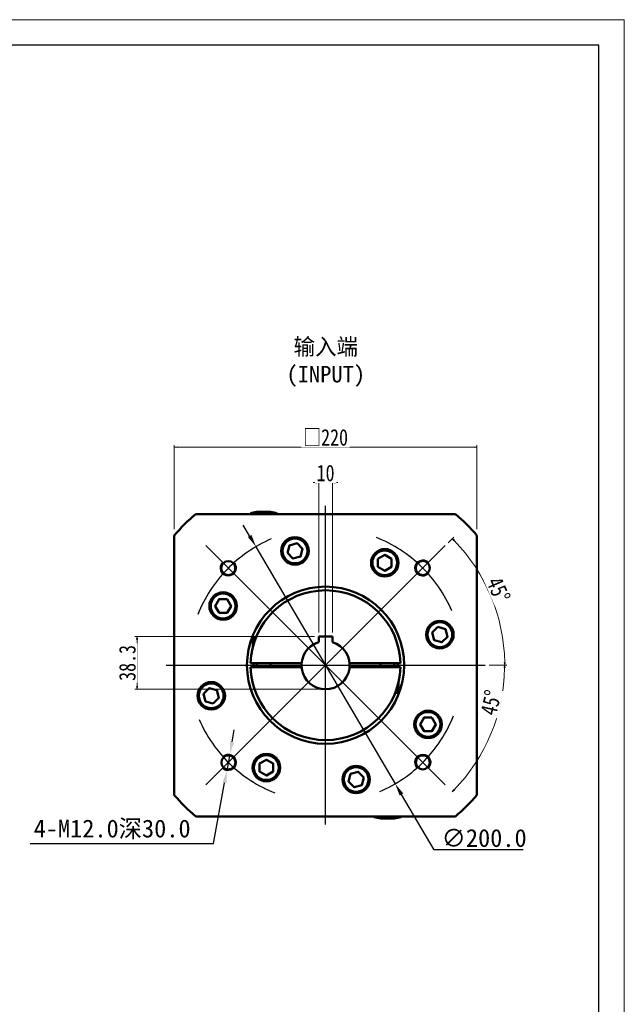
# Model space of a CAD drawing. Header units: millimetres. Extents: x 0 to 1558, y 0 to 1101.
# Tile 5 of 5: x 1118 to 1558, y 385 to 1101. Entities that reach past the tile are written whole.
import ezdxf

# ---------------------------------------------------------------- set-up
doc = ezdxf.new("R2010")
doc.units = ezdxf.units.MM
doc.linetypes.add('CENTER', pattern=[50.8, 31.75, -6.35, 6.35, -6.35])
for name, color, linetype, lineweight in [('1-轮廓线', 7, 'Continuous', 50), ('图框_外框线', 7, 'Continuous', 18), ('粗线', 7, 'Continuous', 30)]:
    doc.layers.add(name, color=color, linetype=linetype, lineweight=lineweight)
for name, color, linetype in [('2-细实线', 4, 'Continuous'), ('3-中心线', 1, 'CENTER'), ('7-标注线', 3, 'Continuous')]:
    doc.layers.add(name, color=color, linetype=linetype)
doc.styles.add('宋体', font='txt', dxfattribs={"width": 0.8})
doc.styles.add('样式 1', font='txt')
doc.dimstyles.new('A3$3', dxfattribs={"dimscale": 1.3, "dimtxt": 6.5, "dimasz": 7, "dimexe": 0.25, "dimexo": 0, "dimgap": 1.75, "dimtad": 1, "dimtoh": 1, "dimdec": 1, "dimzin": 1, "dimdsep": 46, "dimtxsty": '样式 1', "dimcen": 0.5, "dimadec": 0, "dimazin": 0, "dimtfac": 1, "dimtdec": 1, "dimtmove": 0, "dimatfit": 0, "dimfxl": 1, "dimlwd": -1, "dimlwe": -1, "dimarcsym": 0})
doc.dimstyles.new('A水平标注$0', dxfattribs={"dimtxt": 3.5, "dimasz": 2, "dimexe": 1.5, "dimexo": 3, "dimgap": 1.1, "dimtad": 1, "dimtoh": 1, "dimdec": 4, "dimdsep": 46, "dimtxsty": '宋体', "dimblk": 'OPEN', "dimcen": 3, "dimclrd": 3, "dimclre": 3, "dimclrt": 6, "dimadec": 0, "dimazin": 0, "dimtm": 1e-09, "dimtfac": 1, "dimtdec": 4, "dimtix": 1, "dimtmove": 0, "dimatfit": 3, "dimldrblk": 'OPEN', "dimfxl": 1, "dimtfill": 1, "dimtfillclr": 256, "dimlwd": 13, "dimlwe": 13, "dimarcsym": 0})

# ---------------------------------------------------------------- blocks, each defined once
blk = doc.blocks.new('*D10')
at = {"layer": '7-标注线', "color": 0}
for p, q in [((1272.26, 575.88), (1273.88, 584.83)), ((1270.64, 566.92), (1268.5, 555.12)), ((1258.87, 501.97), (1266.88, 546.16)), ((1125.42, 501.97), (1258.87, 501.97))]:
    blk.add_line(p, q, dxfattribs=at)
blk.add_arc((1269.57, 561.02), 6, 225, 262.83738, dxfattribs=at)
for points in [[(1270.77, 576.15), (1273.75, 575.61), (1270.64, 566.92)], [(1268.37, 545.89), (1265.39, 546.43), (1268.5, 555.12)]]:
    blk.add_solid(points, dxfattribs=at)
at = {"layer": 'Defpoints', "color": 0}
for p in [(1270.64, 566.92), (1268.5, 555.12)]:
    blk.add_point(p, dxfattribs=at)
at = {"layer": '7-标注线', "color": 0, "insert": (1185.05, 512.27), "char_height": 13, "attachment_point": 5, "style": '样式 1'}
blk.add_mtext('4-M12.0深30.0', dxfattribs=at)
blk = doc.blocks.new('_Open')
at = {"color": 0, "linetype": 'ByBlock', "lineweight": -2}
for p, q in [((-1, 0.17), (0, 0)), ((-1, -0.17), (0, 0)), ((0, 0), (-1, 0))]:
    blk.add_line(p, q, dxfattribs=at)
blk = doc.blocks.new('*D11')
at = {"layer": '7-标注线', "color": 3, "lineweight": 13}
for p, q in [((1230.28, 730.73), (1230.28, 791.88)), ((1232.28, 790.38), (1448.28, 790.38)), ((1450.28, 730.73), (1450.28, 791.88))]:
    blk.add_line(p, q, dxfattribs=at)
at = {"layer": 'Defpoints', "color": 0}
for p in [(1450.28, 790.38), (1230.28, 727.73), (1450.28, 727.73)]:
    blk.add_point(p, dxfattribs=at)
at = {"layer": '7-标注线', "color": 3, "lineweight": 13, "xscale": 2, "yscale": 2, "zscale": 2, "rotation": 180}
blk.add_blockref('_Open', (1230.28, 790.38), dxfattribs=at)
at = {"layer": '7-标注线', "color": 3, "lineweight": 13, "xscale": 2, "yscale": 2, "zscale": 2}
blk.add_blockref('_Open', (1450.28, 790.38), dxfattribs=at)
at = {"layer": '7-标注线', "color": 6, "insert": (1340.28, 797.35), "char_height": 12, "attachment_point": 5, "style": '宋体', "bg_fill": 3, "box_fill_scale": 1.1, "bg_fill_color": 257, "bg_fill_transparency": 0}
blk.add_mtext('□220', dxfattribs=at)
blk = doc.blocks.new('*D12')
at = {"layer": '7-标注线', "color": 3, "lineweight": 13}
for p, q in [((1429.37, 720.84), (1433.45, 724.92)), ((1459.28, 631.73), (1472.05, 631.73))]:
    blk.add_line(p, q, dxfattribs=at)
blk.add_arc((1340.28, 631.73), 130.27, 0.87963, 44.12569, dxfattribs=at)
at = {"layer": 'Defpoints', "color": 0}
for p in [(1427.25, 718.71), (1466.11, 665.45), (1224.28, 631.73), (1456.28, 631.73), (1253.31, 544.75)]:
    blk.add_point(p, dxfattribs=at)
at = {"layer": '7-标注线', "color": 3, "lineweight": 13, "xscale": 2, "yscale": 2, "zscale": 2}
for p, rotation in [((1432.39, 723.86), 134.5655076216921), ((1470.55, 631.73), 270.4398134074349)]:
    blk.add_blockref('_Open', p, dxfattribs=dict(at, rotation=rotation))
at = {"layer": '7-标注线', "color": 6, "insert": (1465.99, 686.62), "char_height": 12, "attachment_point": 5, "rotation": 293.58925, "style": '宋体', "bg_fill": 3, "box_fill_scale": 1.1, "bg_fill_color": 257, "bg_fill_transparency": 0}
blk.add_mtext('45%%d', dxfattribs=at)
blk = doc.blocks.new('*D13')
at = {"layer": '7-标注线', "color": 3, "lineweight": 13}
blk.add_line((1459.28, 631.73), (1471.99, 631.73), dxfattribs=at)
blk.add_arc((1340.28, 631.73), 130.21, 315.88003, 359.11997, dxfattribs=at)
at = {"layer": 'Defpoints', "color": 0}
for p in [(1237.04, 734.97), (1224.28, 631.73), (1456.28, 631.73), (1453.05, 566.62), (1443.52, 528.49)]:
    blk.add_point(p, dxfattribs=at)
at = {"layer": '7-标注线', "color": 3, "lineweight": 13, "xscale": 2, "yscale": 2, "zscale": 2}
for p, rotation in [((1470.49, 631.73), 89.55998374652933), ((1432.35, 539.66), 225.4400162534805)]:
    blk.add_blockref('_Open', p, dxfattribs=dict(at, rotation=rotation))
at = {"layer": '7-标注线', "color": 6, "insert": (1460.55, 604.52), "char_height": 12, "attachment_point": 5, "rotation": 77.25216, "style": '宋体', "bg_fill": 3, "box_fill_scale": 1.1, "bg_fill_color": 257, "bg_fill_transparency": 0}
blk.add_mtext('45%%d', dxfattribs=at)
blk = doc.blocks.new('*D18')
at = {"layer": '7-标注线', "color": 3, "lineweight": 13}
for p, q in [((1333.28, 764.55), (1331.28, 764.55)), ((1335.28, 655.53), (1335.28, 766.05)), ((1335.28, 764.55), (1345.28, 764.55)), ((1345.28, 655.53), (1345.28, 766.05)), ((1347.28, 764.55), (1349.28, 764.55))]:
    blk.add_line(p, q, dxfattribs=at)
at = {"layer": 'Defpoints', "color": 0}
for p in [(1335.28, 652.53), (1345.28, 652.53)]:
    blk.add_point(p, dxfattribs=at)
at = {"layer": '7-标注线', "color": 3, "lineweight": 13, "xscale": 2, "yscale": 2, "zscale": 2}
blk.add_blockref('_Open', (1335.28, 764.55), dxfattribs=at)
at = {"layer": '7-标注线', "color": 3, "lineweight": 13, "xscale": 2, "yscale": 2, "zscale": 2, "rotation": 180}
blk.add_blockref('_Open', (1345.28, 764.55), dxfattribs=at)
at = {"layer": '7-标注线', "color": 6, "insert": (1340.28, 771.52), "char_height": 12, "attachment_point": 5, "style": '宋体', "bg_fill": 3, "box_fill_scale": 1.1, "bg_fill_color": 257, "bg_fill_transparency": 0}
blk.add_mtext('10', dxfattribs=at)
at = {"layer": 'Defpoints', "color": 0}
blk.add_point((1345.28, 764.55), dxfattribs=at)
blk = doc.blocks.new('*D19')
at = {"layer": '7-标注线', "color": 3, "lineweight": 13}
for p, q in [((1332.28, 652.53), (1201.66, 652.53)), ((1203.16, 650.53), (1203.16, 616.23)), ((1337.28, 614.23), (1201.66, 614.23))]:
    blk.add_line(p, q, dxfattribs=at)
at = {"layer": 'Defpoints', "color": 0}
for p in [(1335.28, 652.53), (1203.16, 614.23), (1340.28, 614.23)]:
    blk.add_point(p, dxfattribs=at)
at = {"layer": '7-标注线', "color": 3, "lineweight": 13, "xscale": 2, "yscale": 2, "zscale": 2}
for p, rotation in [((1203.16, 652.53), 90), ((1203.16, 614.23), 270)]:
    blk.add_blockref('_Open', p, dxfattribs=dict(at, rotation=rotation))
at = {"layer": '7-标注线', "color": 6, "insert": (1196.19, 633.38), "char_height": 12, "attachment_point": 5, "rotation": 90, "style": '宋体', "bg_fill": 3, "box_fill_scale": 1.1, "bg_fill_color": 257, "bg_fill_transparency": 0}
blk.add_mtext('38.3', dxfattribs=at)
blk = doc.blocks.new('*D20')
at = {"layer": '7-标注线', "color": 0}
for p, q in [((1285.05, 725.82), (1280.45, 733.67)), ((1289.66, 717.97), (1390.9, 545.49)), ((1419.19, 497.29), (1395.51, 537.64)), ((1484.02, 497.29), (1419.19, 497.29))]:
    blk.add_line(p, q, dxfattribs=at)
for points in [[(1283.74, 725.05), (1286.36, 726.59), (1289.66, 717.97)], [(1396.81, 538.41), (1394.2, 536.87), (1390.9, 545.49)]]:
    blk.add_solid(points, dxfattribs=at)
at = {"layer": 'Defpoints', "color": 0}
for p in [(1289.66, 717.97), (1390.9, 545.49)]:
    blk.add_point(p, dxfattribs=at)
at = {"layer": '7-标注线', "color": 0, "insert": (1455.59, 505.92), "char_height": 13, "attachment_point": 5, "style": '样式 1'}
blk.add_mtext('∅200.0', dxfattribs=at)

msp = doc.modelspace()

# ---------------------------------------------------------------- linework, layer by layer
at = {"layer": '1-轮廓线'}
for p, q in [((1335.27937, 652.53128), (1335.27937, 648.50179)), ((1335.27937, 652.53128), (1345.27937, 652.53128)), ((1345.27937, 652.53128), (1345.27937, 648.50179)), ((1285.80001, 633.23128), (1322.84377, 633.23128)), ((1357.71496, 633.23128), (1394.75872, 633.23128)), ((1285.80001, 630.23128), (1322.84377, 630.23128)), ((1357.71496, 630.23128), (1394.75872, 630.23128)), ((1434.75159, 521.73128), (1245.80715, 521.73128)), ((1375.57937, 521.73128), (1375.57937, 521.23128)), ((1385.27937, 521.23128), (1375.57937, 521.23128)), ((1385.27937, 520.23127), (1380.37937, 520.23127)), ((1394.97937, 521.23128), (1385.27937, 521.23128)), ((1390.17937, 520.23127), (1385.27937, 520.23127)), ((1394.97937, 521.23128), (1394.97937, 521.73128))]:
    msp.add_line(p, q, dxfattribs=at)
for points in [[(1312.4725, 713.3794), (1316.54877, 709.30314), (1322.11705, 710.79516), (1323.60906, 716.36344), (1319.5328, 720.4397), (1313.96452, 718.94768)], [(1378.35089, 709.12764), (1378.35089, 703.36294), (1383.34327, 700.48058), (1388.33566, 703.36294), (1388.33566, 709.12764), (1383.34327, 712.01)], [(1262.883, 669.8028), (1268.64771, 669.8028), (1271.53006, 674.79518), (1268.64771, 679.78757), (1262.883, 679.78757), (1260.00065, 674.79518)], [(1421.92749, 659.53814), (1417.85123, 655.46188), (1419.34325, 649.8936), (1424.91153, 648.40158), (1428.98779, 652.47785), (1427.49578, 658.04613)], [(1258.63124, 603.92441), (1262.70751, 608.00068), (1261.21549, 613.56896), (1255.64721, 615.06097), (1251.57094, 610.98471), (1253.06296, 605.41643)], [(1417.67573, 593.65976), (1411.91103, 593.65976), (1409.02867, 588.66737), (1411.91103, 583.67499), (1417.67573, 583.67499), (1420.55809, 588.66737)], [(1302.20785, 554.33491), (1302.20785, 560.09962), (1297.21546, 562.98197), (1292.22308, 560.09962), (1292.22308, 554.33491), (1297.21546, 551.45256)], [(1368.08623, 550.08315), (1364.00997, 554.15942), (1358.44169, 552.6674), (1356.94967, 547.09912), (1361.02594, 543.02285), (1366.59422, 544.51487)]]:
    msp.add_lwpolyline(points, close=True, dxfattribs=at)
for centre, radius in [((1318.04078, 714.87142), 10), ((1318.04078, 714.87142), 9), ((1383.34327, 706.24529), 10), ((1383.34327, 706.24529), 9), ((1340.27937, 631.73128), 57.15), ((1265.76536, 674.79518), 10), ((1265.76536, 674.79518), 9), ((1423.41951, 653.96986), 10), ((1423.41951, 653.96986), 9), ((1257.13923, 609.49269), 10), ((1257.13923, 609.49269), 9), ((1414.79338, 588.66737), 10), ((1414.79338, 588.66737), 9), ((1297.21546, 557.21727), 10), ((1297.21546, 557.21727), 9), ((1362.51795, 548.59113), 10), ((1362.51795, 548.59113), 9)]:
    msp.add_circle(centre, radius, dxfattribs=at)
for centre, radius, start, end in [((1340.27937, 631.73128), 54.5, 1.57714722, 178.42285278), ((1340.27937, 631.73128), 54.5, 181.57714722, 358.42285278), ((1386.2448, 560.40536), 40.6, 254.76994196, 261.69348018), ((1384.31393, 560.40536), 40.6, 278.30651982, 285.23005804)]:
    msp.add_arc(centre, radius, start, end, dxfattribs=at)
at = {"layer": '3-中心线', "ltscale": 15}
for p, q in [((1340.27937, 515.73128), (1340.27937, 747.73128)), ((1253.31331, 544.74907), (1427.24542, 718.71349)), ((1224.27937, 631.73128), (1456.27937, 631.73128))]:
    msp.add_line(p, q, dxfattribs=at)
at = {"layer": '图框_外框线', "color": 3}
msp.add_lwpolyline([(0, 0), (1557.52729, 0), (1557.52729, 1101.3943), (0, 1101.3943)], close=True, dxfattribs=at)
at = {"layer": '图框_外框线', "color": 3, "lineweight": 25}
msp.add_lwpolyline([(92.70996, 18.54199), (1538.9853, 18.54199), (1538.9853, 1082.8523), (92.70996, 1082.8523)], close=True, dxfattribs=at)

# ---------------------------------------------------------------- texts
at = {"layer": '7-标注线', "color": 0, "insert": (1340.42102, 851.89895), "char_height": 12, "width": 85.8729979, "attachment_point": 5}
msp.add_mtext('输入端\\P(INPUT)', dxfattribs=at)

# ---------------------------------------------------------------- dimensions: what is measured, and where the dimension line sits
at = {"layer": '7-标注线'}
dim = msp.add_diameter_dim_2p(p1=(1270.63805, 566.92454), p2=(1268.49933, 555.11666), text='4-M12.0深30.0', dimstyle='A3$3', override={"dimtxt": 10}, dxfattribs=at)
dim.commit()
dim.dimension.update_dxf_attribs({"geometry": '*D10', "text_midpoint": (1185.0476, 501.97234), "dimtype": 163})

# ---------------------------------------------------------------- next in the draw order: dimensions: what is measured, and where the dimension line sits
dim = msp.add_linear_dim(base=(1450.27937, 790.38054), p1=(1230.27937, 727.73128), p2=(1450.27937, 727.73128), text='□<>', dimstyle='A水平标注$0', override={"dimtxt": 12, "dimblk": 'Open', "dimtfill": 1, "dimtfillclr": 256}, dxfattribs=at)
dim.commit()
dim.dimension.update_dxf_attribs({"geometry": '*D11', "text_midpoint": (1340.27937, 797.34646)})

# ---------------------------------------------------------------- next in the draw order: linework, layer by layer
at = {"layer": '1-轮廓线'}
for p, q in [((1245.80715, 741.73128), (1434.75159, 741.73128)), ((1285.57936, 742.23128), (1285.57936, 741.73128)), ((1285.57936, 742.23128), (1295.27936, 742.23128)), ((1290.37937, 743.23128), (1295.27936, 743.23128)), ((1295.27936, 743.23128), (1300.17937, 743.23128)), ((1295.27936, 742.23128), (1304.97936, 742.23128)), ((1304.97936, 741.73128), (1304.97936, 742.23128))]:
    msp.add_line(p, q, dxfattribs=at)
for centre, start, end in [((1296.2448, 703.0572), 98.30651982, 105.23005804), ((1294.31393, 703.0572), 74.76994196, 81.69348018)]:
    msp.add_arc(centre, 40.6, start, end, dxfattribs=at)

# ---------------------------------------------------------------- next in the draw order: dimensions: what is measured, and where the dimension line sits
at = {"layer": '7-标注线'}
dim = msp.add_angular_dim_2l(base=(1466.11354, 665.45262), line1=((1224.27937, 631.73128), (1456.27937, 631.73128)), line2=((1253.31331, 544.74907), (1427.24542, 718.71349)), dimstyle='A水平标注$0', override={"dimtxt": 12, "dimblk": 'Open', "dimtfill": 1, "dimtfillclr": 256}, dxfattribs=at)
dim.commit()
dim.dimension.update_dxf_attribs({"geometry": '*D12', "text_midpoint": (1459.66758, 683.86403), "dimtype": 162})

# ---------------------------------------------------------------- next in the draw order: dimensions: what is measured, and where the dimension line sits
dim = msp.add_angular_dim_2l(base=(1453.04813, 566.6242), line1=((1237.04178, 734.96887), (1443.51696, 528.49369)), line2=((1224.27937, 631.73128), (1456.27937, 631.73128)), dimstyle='A水平标注$0', override={"dimtxt": 12, "dimblk": 'Open', "dimtfill": 1, "dimtfillclr": 256}, dxfattribs=at)
dim.commit()
dim.dimension.update_dxf_attribs({"geometry": '*D13', "text_midpoint": (1467.28382, 602.99813), "dimtype": 162})

# ---------------------------------------------------------------- next in the draw order: linework, layer by layer
at = {"layer": '1-轮廓线'}
for p, q in [((1230.27937, 537.25906), (1230.27937, 726.2035)), ((1450.27937, 726.2035), (1450.27937, 537.25906)), ((1380.27937, 633.23128), (1380.27937, 630.23128)), ((1390.27937, 630.23128), (1390.27937, 633.23128)), ((1392.75794, 633.23128), (1392.77937, 631.73128)), ((1392.77937, 631.73128), (1392.75794, 630.23128)), ((1393.27937, 611.83128), (1393.27937, 619.03285)), ((1393.17937, 611.73128), (1390.977, 611.73128)), ((1391.01634, 611.83128), (1393.27937, 611.83128))]:
    msp.add_line(p, q, dxfattribs=at)
at = {"layer": '1-轮廓线', "flags": 128}
msp.add_lwpolyline([(1380.25123, 633.23128), (1380.27937, 631.73128), (1380.25123, 630.23128)], dxfattribs=at)
at = {"layer": '1-轮廓线'}
for centre in [(1269.55254, 702.4258), (1410.97389, 702.45811), (1269.58485, 561.00445), (1411.0062, 561.03676)]:
    msp.add_circle(centre, 5.1, dxfattribs=at)
for centre, radius, start, end in [((1340.27937, 631.73128), 145, 130.65724864, 139.34275136), ((1340.27937, 631.73128), 145, 40.65724864, 49.34275136), ((1340.27937, 631.73128), 17.5, 106.6015496, 73.3984504), ((1393.17937, 611.83128), 0.1, 270, 0), ((1340.27937, 631.73128), 145, 220.65724864, 229.34275136), ((1340.27937, 631.73128), 145, 310.65724864, 319.34275136)]:
    msp.add_arc(centre, radius, start, end, dxfattribs=at)
at = {"layer": '2-细实线', "lineweight": 15}
for centre, start, end in [((1269.56869, 702.44196), 133.28086868, 45), ((1410.99005, 702.44196), 43.28086868, 315), ((1269.56869, 561.0206), 223.28086868, 135), ((1410.99005, 561.0206), 313.28086868, 225)]:
    msp.add_arc(centre, 6, start, end, dxfattribs=at)
at = {"layer": '3-中心线', "ltscale": 15}
for start, end in [(113.25764579, 158.32563794), (23.25764579, 68.32563794), (293.25764579, 338.32563794), (203.25764579, 248.32563794)]:
    msp.add_arc((1340.27937, 631.73128), 100, start, end, dxfattribs=at)
at = {"layer": '粗线'}
for centre in [(1269.55254, 702.4258), (1410.97389, 702.45811), (1269.58485, 561.00445), (1411.0062, 561.03676)]:
    msp.add_circle(centre, 5.1, dxfattribs=at)

# ---------------------------------------------------------------- next in the draw order: dimensions: what is measured, and where the dimension line sits
at = {"layer": '7-标注线'}
dim = msp.add_linear_dim(base=(1345.27937, 764.55391), p1=(1335.27937, 652.53128), p2=(1345.27937, 652.53128), dimstyle='A水平标注$0', override={"dimtxt": 12, "dimblk": 'Open', "dimtfill": 1, "dimtfillclr": 256}, dxfattribs=at)
dim.commit()
dim.dimension.update_dxf_attribs({"geometry": '*D18', "text_midpoint": (1340.27937, 771.51983)})

# ---------------------------------------------------------------- next in the draw order: dimensions: what is measured, and where the dimension line sits
dim = msp.add_linear_dim(base=(1203.15974, 614.23128), p1=(1335.27937, 652.53128), p2=(1340.27937, 614.23128), angle=90, dimstyle='A水平标注$0', override={"dimtxt": 12, "dimblk": 'Open', "dimtfill": 1, "dimtfillclr": 256}, dxfattribs=at)
dim.commit()
dim.dimension.update_dxf_attribs({"geometry": '*D19', "text_midpoint": (1196.19381, 633.38128)})

# ---------------------------------------------------------------- next in the draw order: linework, layer by layer
at = {"layer": '1-轮廓线'}
for p, q in [((1287.27937, 651.63128), (1287.27937, 644.4297)), ((1289.5424, 651.63128), (1287.27937, 651.63128)), ((1287.37937, 651.73128), (1289.58173, 651.73128)), ((1290.27937, 633.23128), (1290.27937, 630.23128)), ((1300.27937, 630.23128), (1300.27937, 633.23128))]:
    msp.add_line(p, q, dxfattribs=at)
at = {"layer": '1-轮廓线', "flags": 128}
for points in [[(1287.8008, 630.23128), (1287.77937, 631.73128), (1287.8008, 633.23128)], [(1300.30751, 630.23128), (1300.27937, 631.73128), (1300.30751, 633.23128)]]:
    msp.add_lwpolyline(points, dxfattribs=at)
at = {"layer": '1-轮廓线'}
msp.add_arc((1287.37937, 651.63128), 0.1, 90, 180, dxfattribs=at)
at = {"layer": '3-中心线', "ltscale": 15}
msp.add_line((1427.24542, 544.74907), (1253.31331, 718.71349), dxfattribs=at)

# ---------------------------------------------------------------- next in the draw order: dimensions: what is measured, and where the dimension line sits
at = {"layer": '7-标注线'}
dim = msp.add_diameter_dim_2p(p1=(1289.65899, 717.97267), p2=(1390.89975, 545.48989), dimstyle='A3$3', override={"dimtxt": 10}, dxfattribs=at)
dim.commit()
dim.dimension.update_dxf_attribs({"geometry": '*D20', "text_midpoint": (1455.5864, 497.28895), "dimtype": 163})

doc.saveas('drawing.dxf')
